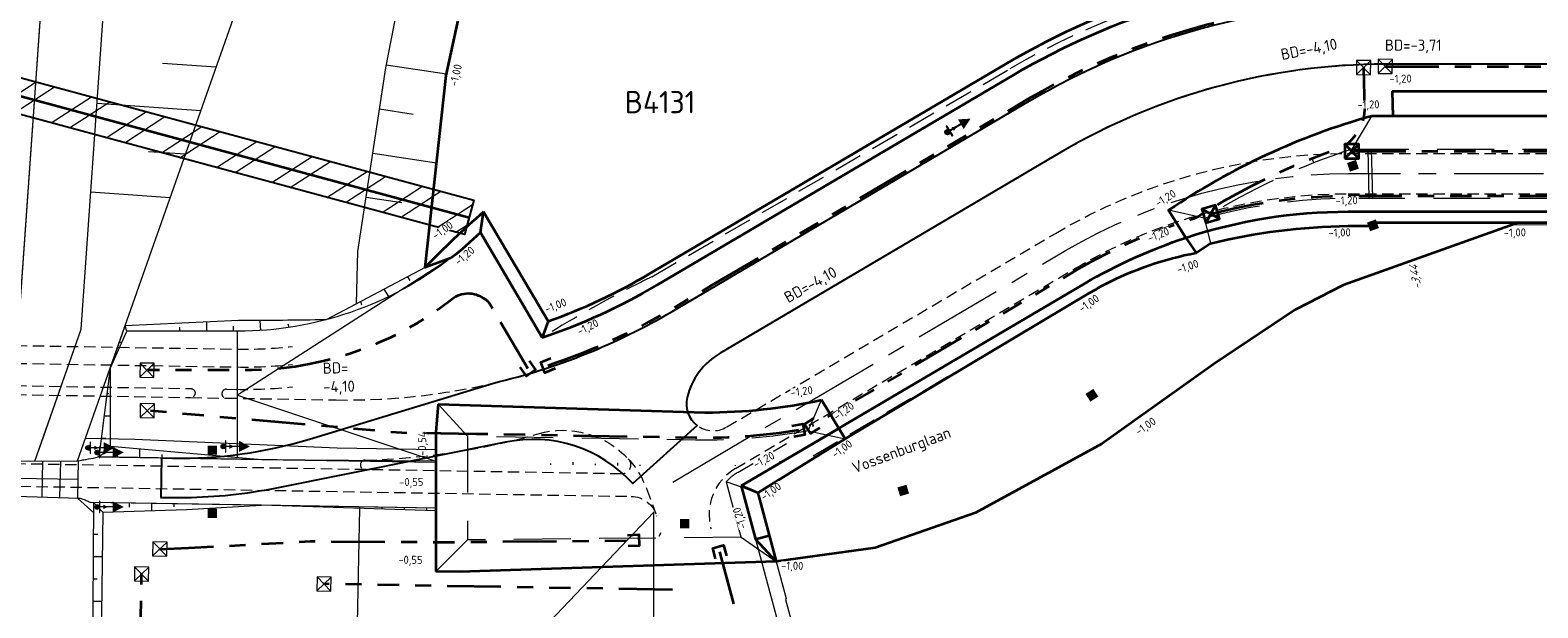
# Model space of a CAD drawing. Header units: metres. Extents: x 239845 to 242720, y 580286 to 584200.
# Tile 59 of 113: x 240109 to 240278, y 583717 to 583782. Entities that reach past the tile are written whole.
import ezdxf
from ezdxf.lldxf.tags import DXFTag

# ---------------------------------------------------------------- set-up
doc = ezdxf.new("R2010")
doc.units = ezdxf.units.M
for name, pattern in [('AM-AS', [16, 10, -2, 2, -2]), ('DASHED', [19.05, 12.7, -6.35]), ('RI-DRAINAGE', [19.2, 6, -1.8, 1.8, -1.8, 2.4, -1.8, 1.8, -1.8])]:
    doc.linetypes.add(name, pattern=pattern)
for name, color, linetype, lineweight in [('B-WA-GW-DIJK_KRUIN-G', 3, 'Continuous', 0), ('B-WE-GW-GROND_ZAND_CUNETZAND-G', 2, 'Continuous', 18), ('B-WE-GW-GRONDWERK-G', 3, 'Continuous', 18), ('B-WE-GW-GRONDWERK-KAVEL-G', 70, 'Continuous', 18), ('B-WE-GW-GRONDWERK_INSTEEK_SLEUF-G', 7, 'Continuous', 18), ('B-WE-VH-HELLING_KNIKLIJN-G', 30, 'Continuous', 18), ('GEO_kant verharding', 8, 'Continuous', 0), ('N-WA-RI-DRAINAGE_DRAIN_PP_100-G', 90, 'RI-DRAINAGE', 35), ('N-WE-AM_AS_WEG_FASE_1-G', 6, 'AM-AS', 18), ('N-WE-GW-GROND_ZAND_CUNETZAND-G', 2, 'Continuous', 35), ('N-WE-GW-GRONDWERK-G', 3, 'Continuous', 35), ('N-WE-GW-GRONDWERK-KAVEL-G', 60, 'Continuous', 35), ('N-WE-GW-GRONDWERK_BODEM-G', 2, 'DASHED', 18), ('N-WE-GW-GRONDWERK_INSTEEK_SLEUF-G_CONTOUR_ZANDCUNET', 52, 'Continuous', 35), ('N-WE-RI-HWA_DRAINEINDE-G', 30, 'Continuous', 35), ('N-WE-VH-HELLING_AANDUIDING-G', 30, 'Continuous', 18), ('N-WE-VW-VERKEERSTEKEN_BORD-S', 7, 'Continuous', 25), ('N-WE-VW-VERKEERSTEKEN_BORD-S @ 0.2', 7, 'Continuous', 25), ('N-WE-VW-VERKEERSTEKEN_BORD-S @ 0.5', 7, 'Continuous', 25), ('N-WE-VW-VERKEERSTEKEN_OVERIG-S', 7, 'Continuous', 18), ('N-XX-AL-HOOGTELABEL-T25-M', 7, 'Continuous', 25), ('T-WE-GR-MAAIVELD-G', 3, 'DASHED', 0), ('V-WE-OG-TOPOGRAFIE-G', 252, 'DASHED', 0), ('X-XX-AL-T35-ORIENTATIE', 50, 'Continuous', 35)]:
    doc.layers.add(name, color=color, linetype=linetype, lineweight=lineweight)
for name, color, linetype, lineweight, true_color in [('B-WA-RI-DRAINAGE_AFDEKKAP-G', 9, 'Continuous', 35, 0x808080), ('B-WA-RI-DRAINAGE_DRAIN_PP_100-G', 9, 'RI-DRAINAGE', 35, 0x808080), ('B-WE-GW-TALUD_ARCERING-G', 9, 'Continuous', 0, 0x808080), ('B-WE-OG-TOPOGRAFIE-G', 9, 'Continuous', 9, 0x808080), ('B-WE-RI-PERSLEIDING-G', 9, 'RI-PERS-1', 35, 0x808080), ('B-WE-VW-VERKEERSTEKEN_BORD-S', 9, 'Continuous', 9, 0x808080), ('B-WE-VW-VERKEERSTEKEN_BORD-S @ 0.2', 9, 'Continuous', 9, 0x808080), ('B-WE-VW-VERKEERSTEKEN_BORD-S @ 0.5', 9, 'Continuous', 9, 0x808080), ('B-XX-AL-HOOGTELABEL_SLEUFBODEM-T25', 9, 'Continuous', 25, 0x808080), ('GBKN', 9, 'Continuous', 0, 0x808080), ('Meerstad  taludlijn-arcering', 9, 'Continuous', 0, 0x808080), ('N-WE-OG-ZONE_BELEMMERING-A', 1, 'Continuous', 18, 0xff0000), ('X-XX-AL-T18-BOB', 9, 'Continuous', 18, 0x808080)]:
    doc.layers.add(name, color=color, linetype=linetype, lineweight=lineweight, true_color=true_color)
doc.layers.add('Hulp', color=6, linetype='Continuous', plot=False)
doc.layers.add('WG-nw-vh-materiaalscheiding', color=7, linetype='Continuous')
doc.layers.add('WIL NIET VERWIJDERD WORDEN', color=20, linetype='Continuous', lineweight=211, plot=False)
doc.layers.add('ZONE', color=7, linetype='Continuous', true_color=0xfa0000)
doc.styles.add('NLCS-ISO', font='NLCS-ISO.ttf')
doc.styles.add('NLCS-ISO Standaard', font='NLCS-ISO.ttf')
doc.styles.add('NLCS-ISO-ANNOTATIVE-T25-BOB', font='NLCS-ISO.ttf', dxfattribs={"oblique": 30, "height": 2.5})
doc.styles.add('NLCS-ISO-M1000-T25', font='NLCS-ISO.ttf', dxfattribs={"height": 2.5})
doc.styles.add('NLCS-ISO-T25', font='NLCS-ISO.ttf', dxfattribs={"height": 2.5})
tags = doc.linetypes.add('RI-PERS-1', pattern='A,10,-6.25,["P",NLCS-ISO-T25,S=2.5,R=0,X=0,Y=-2.575],-8.75,20,-6,[4,N381 K&L.SHX,S=2,R=90,X=0,Y=-5],-9,10', length=70).pattern_tags.tags
tags[6] = DXFTag(74, 10)

# ---------------------------------------------------------------- blocks, each defined once
blk = doc.blocks.new('Bestaande reflectorpaal')
h = blk.add_hatch(color=250)
h.paths.add_polyline_path([(241966.07, 584050.68), (241963.97, 584050.68), (241963.97, 584048.63), (241966.07, 584048.63), (241966.07, 584048.73)])
h.paths.add_polyline_path([(241965.97, 584050.58), (241965.97, 584048.73), (241964.06, 584048.73), (241964.06, 584050.58)], flags=16)
at = {"true_color": 0xffffff}
blk.add_hatch(color=7, dxfattribs=at).paths.add_polyline_path([(241965.02, 584050.58), (241964.06, 584050.58), (241964.06, 584048.73), (241965.02, 584048.73)])
at = {"true_color": 0x808080}
blk.add_hatch(color=8, dxfattribs=at).paths.add_polyline_path([(241965.97, 584050.58), (241965.02, 584050.58), (241965.02, 584048.73), (241965.97, 584048.73)])
blk.add_lwpolyline([(241965.02, 584050.58), (241965.02, 584048.73)])
blk = doc.blocks.new('N-SVW-VERKEERSTEKEN_BORD-SO')
h = blk.add_hatch(color=256)
h.dxf.hatch_style = 1
edge = h.paths.add_edge_path()
edge.add_arc((0, 0), 0.25, 0, 360)
at = {"layer": 'WIL NIET VERWIJDERD WORDEN'}
h = blk.add_hatch(dxfattribs=at)
h.set_pattern_fill('ANGLE', color=256)
h.set_pattern_definition([(0, (-214778.276, -555130.621), (0, 6.985), [5.08, -1.905]), (90, (-214778.276, -555130.621), (-6.985, 4e-16), [5.08, -1.905])])
h.paths.add_polyline_path([(0, 0.29), (-0.63, 0.29), (-0.63, 0.25), (0, 0.25), (0.62, 0.25), (0.62, 0.29)])
blk.add_lwpolyline([(0, 1.75), (0, 0.29)])
blk.add_lwpolyline([(-0.63, 0.25), (0, 0.25), (0.62, 0.25), (0.62, 0.29), (0, 0.29), (-0.63, 0.29)], close=True)
blk.add_circle((0, 0), 0.25)
blk.add_solid([(-0.63, 1.75), (0, 3), (0.62, 1.75)])
blk = doc.blocks.new('*U145')
at = {"layer": 'B-WE-VW-VERKEERSTEKEN_BORD-S @ 0.2', "xscale": 0.4, "yscale": 0.4, "zscale": 0.4, "rotation": 269.9985125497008}
blk.add_blockref('N-SVW-VERKEERSTEKEN_BORD-SO', (240116.54, 583734.52), dxfattribs=at)
at = {"layer": 'B-WE-VW-VERKEERSTEKEN_BORD-S @ 0.5', "rotation": 269.9985125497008}
blk.add_blockref('N-SVW-VERKEERSTEKEN_BORD-SO', (240116.54, 583734.52), dxfattribs=at)
blk = doc.blocks.new('*U146')
at = {"layer": 'B-WE-VW-VERKEERSTEKEN_BORD-S @ 0.2', "xscale": 0.4, "yscale": 0.4, "zscale": 0.4, "rotation": 269.9985125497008}
blk.add_blockref('N-SVW-VERKEERSTEKEN_BORD-SO', (240115.52, 583735.04), dxfattribs=at)
at = {"layer": 'B-WE-VW-VERKEERSTEKEN_BORD-S @ 0.5', "rotation": 269.9985125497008}
blk.add_blockref('N-SVW-VERKEERSTEKEN_BORD-SO', (240115.52, 583735.04), dxfattribs=at)
blk = doc.blocks.new('*U147')
at = {"layer": 'B-WE-VW-VERKEERSTEKEN_BORD-S @ 0.2', "xscale": 0.4, "yscale": 0.4, "zscale": 0.4, "rotation": 269.9985125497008}
blk.add_blockref('N-SVW-VERKEERSTEKEN_BORD-SO', (240116.54, 583728.42), dxfattribs=at)
at = {"layer": 'B-WE-VW-VERKEERSTEKEN_BORD-S @ 0.5', "rotation": 269.9985125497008}
blk.add_blockref('N-SVW-VERKEERSTEKEN_BORD-SO', (240116.54, 583728.42), dxfattribs=at)
blk = doc.blocks.new('*U148')
at = {"layer": 'B-WE-VW-VERKEERSTEKEN_BORD-S @ 0.2', "xscale": 0.4, "yscale": 0.4, "zscale": 0.4, "rotation": 269.9985125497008}
blk.add_blockref('N-SVW-VERKEERSTEKEN_BORD-SO', (240130.65, 583735.19), dxfattribs=at)
at = {"layer": 'B-WE-VW-VERKEERSTEKEN_BORD-S @ 0.5', "rotation": 269.9985125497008}
blk.add_blockref('N-SVW-VERKEERSTEKEN_BORD-SO', (240130.65, 583735.19), dxfattribs=at)
blk = doc.blocks.new('Beeindiging drain')
for points in [[(1.57, 1.57), (-1.58, -1.58)], [(1.57, -1.58), (-1.58, 1.57)]]:
    blk.add_lwpolyline(points)
blk.add_lwpolyline([(-1.58, -1.58), (1.57, -1.58), (1.57, 1.57), (-1.58, 1.57)], close=True)
blk = doc.blocks.new('*U213')
at = {"layer": 'N-WE-VW-VERKEERSTEKEN_BORD-S @ 0.2', "xscale": 0.4, "yscale": 0.4, "zscale": 0.4, "rotation": 300.4544564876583}
blk.add_blockref('N-SVW-VERKEERSTEKEN_BORD-SO', (240211.66, 583770.37), dxfattribs=at)
at = {"layer": 'N-WE-VW-VERKEERSTEKEN_BORD-S @ 0.5', "rotation": 300.4544564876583}
blk.add_blockref('N-SVW-VERKEERSTEKEN_BORD-SO', (240211.66, 583770.37), dxfattribs=at)

msp = doc.modelspace()

# ---------------------------------------------------------------- hatches: boundary and pattern name
at = {"layer": 'N-WE-OG-ZONE_BELEMMERING-A'}
h = msp.add_hatch(dxfattribs=at)
h.set_pattern_fill('ANSI32', color=256, angle=168)
h.set_pattern_definition([(213, (0, 0), (2.593843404, -3.99416858), []), (213, (-2.196, 0.467), (2.593843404, -3.99416858), [])])
h.paths.add_polyline_path([(240067.93, 583783.19), (240068.97, 583787.05), (240158.67, 583762.76), (240157.62, 583758.9)])

# ---------------------------------------------------------------- linework, layer by layer
at = {"layer": 'B-WA-GW-DIJK_KRUIN-G'}
msp.add_lwpolyline([(240145.56, 583751.18), (240145.57, 583751.51)], dxfattribs=at)
at = {"layer": 'B-WA-RI-DRAINAGE_AFDEKKAP-G', "flags": 128}
for points in [[(240164.88, 583744.79), (240165.59, 583743.76), (240164.57, 583743.05), (240163.85, 583744.07)], [(240167.79, 583743.93), (240166.64, 583743.45), (240166.16, 583744.61), (240167.31, 583745.09)], [(240194.26, 583737.5), (240195.48, 583737.73), (240195.72, 583736.5), (240194.49, 583736.27)], [(240197.39, 583737.29), (240196.33, 583736.63), (240195.66, 583737.68), (240196.72, 583738.35)], [(240175.88, 583725.27), (240177.13, 583725.33), (240177.19, 583724.08), (240175.94, 583724.02)], [(240185.73, 583722.61), (240185.4, 583723.82), (240186.6, 583724.15), (240186.94, 583722.95)]]:
    msp.add_lwpolyline(points, dxfattribs=at)
at = {"layer": 'B-WA-RI-DRAINAGE_DRAIN_PP_100-G', "flags": 128}
for points in [[(240185.32, 583753.23), (240220.7, 583774.09, -0.110183), (240253.27, 583784.64, -0.110183)], [(240258.19, 583777.63), (240258.31, 583772.84, -0.274918), (240255.49, 583768.53, 0.057825), (240239.74, 583760.95, -0.066821), (240239.01, 583760.62, 0.059), (240226.15, 583754.95), (240196.53, 583737.49)], [(240166.97, 583744.27, 0.053135), (240180.74, 583750.53), (240185.32, 583753.23)], [(240159.86, 583751.7, 0.338231), (240156.22, 583751.66, -0.174788), (240132.25, 583743.73), (240122.13, 583743.73)], [(240164.72, 583743.92), (240160.65, 583750.82, 0.202127), (240159.86, 583751.7, 0.202127)], [(240194.99, 583737, -0.045039), (240183.47, 583736.15), (240158.99, 583736.57)], [(240123.56, 583723.71), (240126.76, 583723.83), (240140.42, 583724.58, -0.015338), (240140.61, 583724.58), (240155.78, 583724.48), (240176.53, 583724.67)], [(240133.86, 583653.74), (240126.07, 583653.87, -0.414214), (240120.49, 583659.63), (240121.51, 583720.92)]]:
    msp.add_lwpolyline(points, format="xyb", dxfattribs=at)
for points in [[(240260.63, 583777.73), (240320.63, 583777.73)], [(240158.99, 583736.57), (240150.62, 583736.7), (240122.15, 583739.2)], [(240186.17, 583723.38), (240201.81, 583665.46)], [(240180.91, 583719.15), (240141.92, 583719.8)]]:
    msp.add_lwpolyline(points, dxfattribs=at)
at = {"layer": 'B-WE-GW-GRONDWERK-G', "flags": 128}
msp.add_lwpolyline([(240153.22, 583755.22), (240142.17, 583749.38, -0.004918), (240132.37, 583749.28), (240119.68, 583748.68)], format="xyb", dxfattribs=at)
for points in [[(240118.03, 583743.99), (240119.68, 583748.68)], [(240119.85, 583748.08), (240119.68, 583748.68)], [(240116.77, 583734.01), (240118.03, 583743.99)], [(240118.03, 583735.19), (240116.77, 583734.01)], [(240134.92, 583733.71), (240116.77, 583734.01)], [(240116.12, 583728.92), (240115.71, 583664.39)], [(240134.92, 583728.61), (240116.12, 583728.92)], [(240117.18, 583727.83), (240116.12, 583728.92)], [(240154.43, 583728.29), (240134.92, 583728.61)]]:
    msp.add_lwpolyline(points, dxfattribs=at)
at = {"layer": 'B-WE-GW-GRONDWERK_INSTEEK_SLEUF-G', "flags": 128}
for points in [[(240118.03, 583743.99), (240119.85, 583748.08)], [(240118.03, 583735.19), (240118.03, 583743.99)], [(240134.92, 583733.71), (240118.03, 583735.19)], [(240117.18, 583727.83), (240116.73, 583693.78), (240116.11, 583663.96)], [(240117.18, 583727.83), (240126.53, 583728.15)], [(240126.53, 583728.15), (240134.92, 583728.61)], [(240154.43, 583727.98), (240134.92, 583728.61)]]:
    msp.add_lwpolyline(points, dxfattribs=at)
at = {"layer": 'B-WE-GW-TALUD_ARCERING-G'}
for points in [[(240252.51, 583767.26), (240252.64, 583766.94)], [(240151.27, 583754.19), (240151.53, 583753.78)], [(240148.63, 583752.8), (240149.14, 583751.96)], [(240146, 583751.41), (240146.13, 583751.06)], [(240128.76, 583749.11), (240128.76, 583748.08)], [(240134.76, 583749.29), (240134.83, 583748.17)], [(240125.76, 583748.53), (240125.76, 583748.08)], [(240131.76, 583748.67), (240131.76, 583748.08)], [(240137.89, 583748.93), (240138, 583748.55)], [(240119.28, 583746.8), (240119.16, 583746.84)], [(240117.84, 583741.09), (240117.66, 583741.09)], [(240118.03, 583738.59), (240117.34, 583738.59)], [(240117.53, 583736.09), (240117.03, 583736.09)], [(240118.79, 583734.57), (240118.77, 583733.98)], [(240121.29, 583734.91), (240121.27, 583733.94)], [(240123.78, 583734.29), (240123.77, 583733.9)], [(240167.29, 583733.15), (240167.29, 583733.3)], [(240169.79, 583733.13), (240169.79, 583733.42)], [(240172.29, 583733.09), (240172.29, 583733.25)], [(240174.79, 583733.05), (240174.8, 583733.37)], [(240177.29, 583733.01), (240177.29, 583733.13)], [(240187.92, 583733.09), (240187.93, 583733.04)], [(240190.41, 583733.31), (240190.43, 583733.15)], [(240192.9, 583733.53), (240192.91, 583733.47)], [(240120.12, 583728.86), (240120.12, 583728.39)], [(240122.62, 583728.82), (240122.62, 583728.01)], [(240125.12, 583728.77), (240125.12, 583728.44)], [(240145.91, 583728.43), (240145.91, 583728.34)], [(240148.4, 583728.39), (240148.4, 583728.17)], [(240150.9, 583728.35), (240150.9, 583728.22)], [(240153.4, 583728.3), (240153.4, 583728.01)], [(240116.62, 583725.33), (240116.1, 583725.33)], [(240117.1, 583722.83), (240116.08, 583722.83)], [(240116.56, 583720.33), (240116.07, 583720.33)], [(240117.02, 583717.83), (240116.05, 583717.83)]]:
    msp.add_lwpolyline(points, dxfattribs=at)
at = {"layer": 'B-WE-OG-TOPOGRAFIE-G', "flags": 128}
for points in [[(240110.43, 583733.56), (240110.35, 583729.52)], [(240112.43, 583733.55), (240112.35, 583729.48)], [(240114.43, 583733.6), (240114.35, 583729.44)], [(240114.43, 583731.51), (240100.39, 583731.71)]]:
    msp.add_lwpolyline(points, dxfattribs=at)
at = {"layer": 'B-WE-RI-PERSLEIDING-G', "ltscale": 0.15, "flags": 128}
msp.add_lwpolyline([(240068.45, 583785.12), (240158.15, 583760.83)], dxfattribs=at)
at = {"layer": 'B-WE-VH-HELLING_KNIKLIJN-G', "flags": 128}
for points in [[(240132.26, 583733.95), (240132.26, 583748.08)], [(240145.66, 583715.4), (240145.93, 583728.25)], [(240178.8, 583715.96), (240178.8, 583727.88)]]:
    msp.add_lwpolyline(points, dxfattribs=at)
at = {"layer": 'GBKN', "flags": 128}
for points in [[(240107.35, 583742.54), (240113.51, 583830.49)], [(240107.57, 583745.62), (240113.51, 583830.49)], [(240109.57, 583733.53), (240114.77, 583748.31), (240120.42, 583829.05)], [(240110.02, 583734.79), (240114.77, 583748.31), (240120.42, 583829.05)], [(240115.24, 583736.11), (240120.75, 583736.02), (240143.39, 583735.02)], [(240114.34, 583729.42), (240116.21, 583727.74)], [(240179.59, 583725.52), (240179.37, 583725.1)]]:
    msp.add_lwpolyline(points, dxfattribs=at)
at = {"layer": 'GEO_kant verharding', "flags": 128}
for points in [[(240106.37, 583733.59), (240114.02, 583733.54, 0.003972), (240114.83, 583733.66, 0.006794), (240115.31, 583733.74, 0.006277), (240116.38, 583733.95, -0.014408), (240116.71, 583734.02, -0.014408)], [(240106.3, 583729.65), (240114.55, 583729.42, -0.010727), (240114.95, 583729.3, -0.016026), (240115.21, 583729.2, -0.016609), (240115.64, 583729.01, 0.01942), (240115.82, 583728.93, 0.01942)]]:
    msp.add_lwpolyline(points, format="xyb", dxfattribs=at)
msp.add_lwpolyline([(240154.43, 583728.29), (240115.82, 583728.93)], dxfattribs=at)
at = {"layer": 'Meerstad  taludlijn-arcering'}
for p, q in [((240129.87, 583777.64), (240123.87, 583778.06)), ((240128.15, 583772.77), (240116.54, 583773.58)), ((240126.44, 583767.9), (240122.28, 583768.19)), ((240124.72, 583763.03), (240115.85, 583763.65))]:
    msp.add_line(p, q, dxfattribs=at)
at = {"layer": 'Meerstad  taludlijn-arcering', "flags": 128}
for points in [[(240155.61, 583776.86), (240148.89, 583777.88)], [(240151.91, 583772.36), (240148.14, 583772.94)], [(240154.5, 583766.91), (240147.38, 583768)], [(240150.61, 583762.45), (240146.63, 583763.05)]]:
    msp.add_lwpolyline(points, dxfattribs=at)
at = {"layer": 'N-WA-RI-DRAINAGE_DRAIN_PP_100-G'}
msp.add_line((240256.93, 583768.23), (240316.22, 583768.23), dxfattribs=at)
at = {"layer": 'N-WA-RI-DRAINAGE_DRAIN_PP_100-G', "flags": 128}
msp.add_lwpolyline([(240256.49, 583763.23), (240316.22, 583763.23)], dxfattribs=at)
at = {"layer": 'N-WA-RI-DRAINAGE_DRAIN_PP_100-G', "extrusion": (0, 0, -1)}
msp.add_arc((-240256.49, 583703.48), 59.75, 75.0931, 90, dxfattribs=at)
at = {"layer": 'N-WE-AM_AS_WEG_FASE_1-G', "flags": 128}
msp.add_lwpolyline([(240180.95, 583731.21), (240224.88, 583757.11, -0.133975), (240256.49, 583765.73), (240377.13, 583765.73, -0.414214), (240409.38, 583733.48), (240409.38, 583687.48, 0.04698), (240409.78, 583683.24), (240421.25, 583622.89)], format="xyb", dxfattribs=at)
at = {"layer": 'N-WE-GW-GROND_ZAND_CUNETZAND-G', "flags": 128}
for points in [[(240256.49, 583761.48), (240323.46, 583761.48)], [(240166.34, 583747.38), (240159.41, 583759.13)], [(240188.58, 583730.77), (240199.5, 583737.21)], [(240188.58, 583730.77), (240190.18, 583724.83)], [(240190.44, 583730.01), (240188.58, 583730.77)], [(240190.18, 583724.83), (240191.73, 583725.24)], [(240192.51, 583722.33), (240190.18, 583724.83)]]:
    msp.add_lwpolyline(points, dxfattribs=at)
for points in [[(240159.41, 583759.13, -0.027957), (240156.11, 583756.26, -0.027957)], [(240227.04, 583753.44, -0.051051), (240238.32, 583758.56)]]:
    msp.add_lwpolyline(points, format="xyb", dxfattribs=at)
at = {"layer": 'N-WE-GW-GROND_ZAND_CUNETZAND-G', "extrusion": (0, 0, -1)}
for centre, radius, start, end in [((-240260.63, 583706.36), 81.78, 59.4769, 73.1361), ((-240256.49, 583703.48), 58, 71.7365, 90)]:
    msp.add_arc(centre, radius, start, end, dxfattribs=at)
at = {"layer": 'N-WE-GW-GROND_ZAND_CUNETZAND-G'}
msp.add_arc((240144.49, 583812.01), 68.22, 288.6727, 300.5205, dxfattribs=at)
at = {"layer": 'N-WE-GW-GRONDWERK-G', "flags": 128}
for points in [[(240261.41, 583774.97), (240320.99, 583774.97), (240321.13, 583774.83)], [(240261.41, 583774.97), (240261.48, 583772.18)], [(240159.41, 583759.13), (240159.78, 583761.45)], [(240167.01, 583749.2), (240166.34, 583747.38)]]:
    msp.add_lwpolyline(points, dxfattribs=at)
at = {"layer": 'N-WE-GW-GRONDWERK-KAVEL-G', "flags": 128}
msp.add_lwpolyline([(240159.78, 583761.45, 0.023881), (240153.22, 583755.22, -0.027957)], format="xyb", dxfattribs=at)
msp.add_lwpolyline([(240167.01, 583749.2), (240159.78, 583761.45)], dxfattribs=at)
at = {"layer": 'N-WE-GW-GRONDWERK-KAVEL-G', "extrusion": (0, 0, -1)}
msp.add_arc((-240260.63, 583706.36), 83.28, 59.4769, 73.3051, dxfattribs=at)
at = {"layer": 'N-WE-GW-GRONDWERK-KAVEL-G'}
msp.add_arc((240144.49, 583812.01), 66.72, 289.7166, 300.5205, dxfattribs=at)
at = {"layer": 'N-WE-GW-GRONDWERK_BODEM-G', "ltscale": 0.5}
for p, q in [((240256.93, 583768.48), (240324.67, 583768.48)), ((240188.2, 583732.29), (240196.08, 583736.94))]:
    msp.add_line(p, q, dxfattribs=at)
at = {"layer": 'N-WE-GW-GRONDWERK_BODEM-G', "ltscale": 0.5, "flags": 128}
for points in [[(240256.93, 583768.48), (240259.14, 583772.18)], [(240258.67, 583768.48), (240258.81, 583762.98)], [(240259.06, 583768.48), (240259.2, 583762.98)], [(240256.49, 583762.98), (240323.63, 583762.98), (240326.09, 583762.4), (240340.71, 583762.6), (240342.13, 583762.98), (240377.13, 583762.98)], [(240240.37, 583760.75), (240236.4, 583761.63)], [(240240.37, 583760.75), (240241.09, 583757.93)], [(240154.7, 583739.94), (240157.98, 583736.33)], [(240196.08, 583736.94), (240197.58, 583740.4)], [(240157.98, 583736.39), (240157.98, 583724.73)], [(240186.9, 583731.22), (240188.57, 583725.03)], [(240190.44, 583730.01), (240186.9, 583731.22)], [(240157.98, 583724.73), (240154.43, 583721.19)], [(240157.98, 583724.73), (240154.43, 583721.19)], [(240188.57, 583725.03), (240157.98, 583724.73)], [(240188.57, 583725.03), (240192.51, 583722.33)]]:
    msp.add_lwpolyline(points, dxfattribs=at)
for points in [[(240256.93, 583768.48, 0.060884), (240240.37, 583760.75)], [(240196.08, 583736.94, -0.049211), (240183.47, 583735.9), (240157.98, 583736.33)]]:
    msp.add_lwpolyline(points, format="xyb", dxfattribs=at)
at = {"layer": 'N-WE-GW-GRONDWERK_BODEM-G', "ltscale": 0.5, "extrusion": (0, 0, -1)}
msp.add_arc((-240256.49, 583703.48), 59.5, 74.273, 90, dxfattribs=at)
at = {"layer": 'N-WE-GW-GRONDWERK_BODEM-G', "ltscale": 0.5}
msp.add_arc((240191, 583727.55), 5.5, 120.5231, 138.1715, dxfattribs=at)
at = {"layer": 'N-WE-GW-GRONDWERK_INSTEEK_SLEUF-G_CONTOUR_ZANDCUNET'}
msp.add_line((240256.49, 583759.88), (240258.97, 583759.88), dxfattribs=at)
at = {"layer": 'N-WE-GW-GRONDWERK_INSTEEK_SLEUF-G_CONTOUR_ZANDCUNET', "flags": 128}
for points in [[(240417.95, 583776.49), (240389.63, 583776.11), (240388.84, 583773.23), (240382.88, 583772.18), (240340.08, 583772.18), (240337.47, 583775.24), (240337.03, 583775.23), (240326.99, 583775.1), (240324.51, 583772.18), (240324.13, 583772.18), (240259.14, 583772.18)], [(240258.97, 583759.88), (240259.35, 583760.27), (240323.32, 583760.27), (240323.76, 583760.17)], [(240238.32, 583758.56), (240239.47, 583756.86)], [(240239.47, 583756.86), (240241.09, 583757.93)], [(240154.7, 583739.94), (240154.43, 583736.84), (240154.43, 583733.39)], [(240154.43, 583733.55), (240154.43, 583728.29)], [(240154.43, 583728.29), (240154.43, 583721.19)], [(240154.43, 583728.29), (240154.43, 583721.19)], [(240192.51, 583722.33), (240157.08, 583721.17), (240154.43, 583721.19)]]:
    msp.add_lwpolyline(points, dxfattribs=at)
for points in [[(240259.14, 583772.18, 0.080646), (240236.4, 583761.63), (240238.32, 583758.56)], [(240229.3, 583753.36, -0.07289), (240239.47, 583756.86, -0.051051)], [(240154.7, 583739.94), (240184.54, 583739, 0.053596), (240197.58, 583740.4)]]:
    msp.add_lwpolyline(points, format="xyb", dxfattribs=at)
at = {"layer": 'N-WE-GW-GRONDWERK_INSTEEK_SLEUF-G_CONTOUR_ZANDCUNET', "extrusion": (0, 0, -1)}
for centre, radius, start, end in [((-240257.32, 583691.52), 68.36, 76.2652, 89.3097), ((-240256.49, 583703.48), 56.81, 59.4769, 61.3958)]:
    msp.add_arc(centre, radius, start, end, dxfattribs=at)
at = {"layer": 'T-WE-GR-MAAIVELD-G', "ltscale": 0.1}
for p, q in [((240260.63, 583777.98), (240321.13, 583777.98)), ((240180.87, 583750.31), (240220.83, 583773.87)), ((240186.24, 583745.64), (240224.25, 583768.06)), ((240256.49, 583767.98), (240326.03, 583767.98)), ((240256.49, 583763.48), (240323.63, 583763.48)), ((240080.79, 583746.94), (240132.22, 583746.08)), ((240080.76, 583744.94), (240132.19, 583744.08)), ((240080.72, 583742.44), (240127.01, 583741.67)), ((240080.7, 583741.44), (240126.99, 583740.67)), ((240126.99, 583740.67), (240130.99, 583740.6)), ((240131.01, 583741.6), (240132.15, 583741.58)), ((240130.99, 583740.6), (240143.3, 583740.4)), ((240177.99, 583730.48), (240179.05, 583727.65))]:
    msp.add_line(p, q, dxfattribs=at)
at = {"layer": 'T-WE-GR-MAAIVELD-G', "ltscale": 0.1, "flags": 128}
for points in [[(240175.2, 583732.12), (240080.57, 583733.69)], [(240075.48, 583731.28), (240176.29, 583729.6)]]:
    msp.add_lwpolyline(points, dxfattribs=at)
at = {"layer": 'T-WE-GR-MAAIVELD-G', "ltscale": 0.1, "extrusion": (0, 0, -1)}
for centre, radius, start, end in [((-240260.63, 583706.36), 78.38, 59.4769, 90), ((-240260.63, 583706.36), 71.62, 59.4769, 90), ((-240256.49, 583703.48), 64.5, 59.4769, 90), ((-240256.49, 583703.48), 60, 59.4769, 90), ((-240190.3, 583738.75), 8, 13.9039, 59.4769), ((-240127, 583741.17), 0.5, 90.9537, 270.9537), ((-240168.62, 583727), 10, 74.1586, 137.1445), ((-240175.22, 583733.12), 1, 137.1445, 270.9537), ((-240168.62, 583727), 10, 137.1445, 159.581), ((-240176.24, 583726.6), 3, 90.9537, 164.8843)]:
    msp.add_arc(centre, radius, start, end, dxfattribs=at)
at = {"layer": 'T-WE-GR-MAAIVELD-G', "ltscale": 0.1}
for centre, radius, start, end in [((240144.49, 583812.01), 71.62, 269.0463, 300.5232), ((240133.02, 583794.08), 48, 269.0463, 276.4195), ((240133.02, 583794.08), 50, 269.0463, 276.1617), ((240131, 583741.1), 0.5, 89.0463, 269.0463), ((240133.02, 583794.08), 52.5, 269.0463, 275.8672), ((240133.02, 583794.08), 52.5, 269.0463, 275.8672), ((240185.45, 583739.95), 3, 166.0961, 300.5231), ((240144.49, 583812.01), 78.38, 271.4948, 285.8414), ((240146.53, 583733.13), 0.536, 89.0463, 269.0463), ((240191, 583727.55), 6, 120.5231, 195.1157)]:
    msp.add_arc(centre, radius, start, end, dxfattribs=at)
at = {"layer": 'ZONE', "flags": 128}
msp.add_lwpolyline([(240067.93, 583783.19), (240068.97, 583787.05), (240158.67, 583762.76), (240157.62, 583758.9)], close=True, dxfattribs=at)

# ---------------------------------------------------------------- block references
at = {"layer": 'B-WE-VW-VERKEERSTEKEN_BORD-S'}
for name in ['*U146', '*U148', '*U145', '*U147']:
    msp.add_blockref(name, (0, 0), dxfattribs=at)
at = {"layer": 'GBKN', "rotation": 358.9111034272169}
for p, xscale, yscale, zscale in [((240258.21, 583777.61), 0.4999999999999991, 0.4999999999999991, 0.4999999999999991), ((240122.13, 583743.73), 0.4999999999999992, 0.4999999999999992, 0.4999999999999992), ((240122.15, 583739.2), 0.4999999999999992, 0.4999999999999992, 0.4999999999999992), ((240123.56, 583723.71), 0.4999999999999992, 0.4999999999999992, 0.4999999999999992), ((240121.51, 583720.92), 0.4999999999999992, 0.4999999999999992, 0.4999999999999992), ((240141.92, 583719.8), 0.4999999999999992, 0.4999999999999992, 0.4999999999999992)]:
    msp.add_blockref('Beeindiging drain', p, dxfattribs=dict(at, xscale=xscale, yscale=yscale, zscale=zscale))
at = {"layer": 'N-WE-RI-HWA_DRAINEINDE-G', "xscale": 0.4999999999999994, "yscale": 0.4999999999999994, "zscale": 0.4999999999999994}
msp.add_blockref('Beeindiging drain', (240256.91, 583768.23), dxfattribs=at)
at = {"layer": 'N-WE-RI-HWA_DRAINEINDE-G', "xscale": 0.4999999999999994, "yscale": 0.4999999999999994, "zscale": 0.4999999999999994, "rotation": 16.28736219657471}
msp.add_blockref('Beeindiging drain', (240241.11, 583761.22), dxfattribs=at)
at = {"layer": 'N-WE-VW-VERKEERSTEKEN_BORD-S'}
msp.add_blockref('*U213', (0, 0), dxfattribs=at)
at = {"layer": 'N-WE-VW-VERKEERSTEKEN_OVERIG-S'}
for p, xscale, yscale, zscale, rotation in [((220913.6, 268265.26), 0.5, 0.5, 0.5, 18.99524267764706), ((257160.47, 899401.54), 0.4999999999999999, 0.4999999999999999, 0.4999999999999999, 199.4386540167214), ((296171.4, 272637.11), 0.5, 0.5, 0.5, 32.69780505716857), ((207723.78, 269309.96), 0.4999999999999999, 0.4999999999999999, 0.4999999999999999, 16.60532756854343)]:
    msp.add_blockref('Bestaande reflectorpaal', p, dxfattribs=dict(at, xscale=xscale, yscale=yscale, zscale=zscale, rotation=rotation))
at = {"layer": 'N-WE-VW-VERKEERSTEKEN_OVERIG-S', "xscale": 0.5, "yscale": 0.5, "zscale": 0.5}
for p in [(119146.93, 291709.94), (119146.93, 291702.87), (119199.75, 291701.72)]:
    msp.add_blockref('Bestaande reflectorpaal', p, dxfattribs=at)

# ---------------------------------------------------------------- next in the draw order: texts
at = {"layer": 'B-XX-AL-HOOGTELABEL_SLEUFBODEM-T25', "char_height": 1.25, "width": 2.6072, "attachment_point": 1, "style": 'NLCS-ISO-M1000-T25', "bg_fill": 3, "box_fill_scale": 1, "bg_fill_color": 256, "bg_fill_transparency": 0}
for s, insert, rotation in [('BD=-4,10', (240248.85, 583779.66), 11.2417), ('BD=\\P-4,10', (240141.77, 583744.57), 1.5084)]:
    msp.add_mtext(s, dxfattribs=dict(at, insert=insert, rotation=rotation))
at = {"layer": 'B-XX-AL-HOOGTELABEL_SLEUFBODEM-T25', "insert": (240260.6, 583780.74), "char_height": 1.25, "width": 2.6072, "attachment_point": 1, "style": 'NLCS-ISO-M1000-T25', "bg_fill": 3, "box_fill_scale": 1, "bg_fill_color": 256, "bg_fill_transparency": 0}
msp.add_mtext('BD=-3,71', dxfattribs=at)
at = {"layer": 'N-XX-AL-HOOGTELABEL-T25-M', "char_height": 0.9, "attachment_point": 1, "style": 'NLCS-ISO-M1000-T25', "bg_fill": 3, "box_fill_scale": 1, "bg_fill_color": 256, "bg_fill_transparency": 0}
for s, insert, rotation in [('-1,20', (240257.5, 583773.89), 1.3042), ('-1,20', (240234.74, 583762.73), 31.1868), ('-1,20', (240255.06, 583763.16), 1.3042), ('-1,20', (240170.11, 583748.42), 26.3381), ('-0,54', (240152.43, 583734.14), 89.0207), ('-0,55', (240150.32, 583731.65), 0.5761), ('-1,20', (240188.37, 583725.83), 108.1445), ('-0,55', (240150.24, 583722.98), 359.0207)]:
    msp.add_mtext_dynamic_manual_height_columns(s, width=2.6072, gutter_width=6.25, heights=[0], dxfattribs=dict(at, insert=insert, rotation=rotation))
at = {"layer": 'X-XX-AL-T18-BOB', "ltscale": 0.5, "insert": (240264.11, 583754.08), "char_height": 0.9, "width": 3.2321, "attachment_point": 5, "rotation": 100.1469, "style": 'NLCS-ISO-ANNOTATIVE-T25-BOB', "bg_fill": 3, "box_fill_scale": 1, "bg_fill_color": 256, "bg_fill_transparency": 0}
msp.add_mtext('-3,44', dxfattribs=at)
at = {"layer": 'X-XX-AL-T35-ORIENTATIE', "insert": (240200.84, 583733.33), "char_height": 1.25, "width": 11.2904, "attachment_point": 1, "rotation": 20.5801, "style": 'NLCS-ISO', "bg_fill": 3, "box_fill_scale": 1, "bg_fill_color": 256, "bg_fill_transparency": 0}
msp.add_mtext('Vossenburglaan', dxfattribs=at)

# ---------------------------------------------------------------- next in the draw order: linework, layer by layer
at = {"layer": 'B-WE-GW-GRONDWERK-G', "flags": 128}
msp.add_lwpolyline([(240154.43, 583733.39), (240134.92, 583733.71)], dxfattribs=at)
at = {"layer": 'B-WE-GW-GRONDWERK_INSTEEK_SLEUF-G', "flags": 128}
msp.add_lwpolyline([(240154.43, 583733.55), (240134.92, 583733.71)], dxfattribs=at)
at = {"layer": 'GBKN', "flags": 128}
msp.add_lwpolyline([(240143.39, 583735.02), (240154.43, 583734.84)], dxfattribs=at)
at = {"layer": 'GEO_kant verharding', "flags": 128}
msp.add_lwpolyline([(240154.43, 583733.39), (240116.71, 583734.02)], dxfattribs=at)
at = {"layer": 'N-WE-GW-GROND_ZAND_CUNETZAND-G'}
msp.add_line((240188.97, 583731), (240227.04, 583753.44), dxfattribs=at)
at = {"layer": 'N-WE-GW-GRONDWERK_BODEM-G', "ltscale": 0.5, "flags": 128}
msp.add_lwpolyline([(240196.08, 583736.94), (240200.22, 583736.03)], dxfattribs=at)
at = {"layer": 'N-WE-GW-GRONDWERK_INSTEEK_SLEUF-G_CONTOUR_ZANDCUNET', "flags": 128}
msp.add_lwpolyline([(240197.58, 583740.4), (240200.22, 583736.03), (240190.44, 583730.01), (240192.51, 583722.33)], dxfattribs=at)
at = {"layer": 'N-WE-VH-HELLING_AANDUIDING-G', "ltscale": 0.75}
msp.add_lwpolyline([(240145.28, 583692.56), (240178.8, 583727.84)], dxfattribs=at)
at = {"layer": 'T-WE-GR-MAAIVELD-G', "ltscale": 0.1}
for p, q in [((240186.97, 583737.37), (240223.74, 583759.04)), ((240187.95, 583732.72), (240226.02, 583755.17))]:
    msp.add_line(p, q, dxfattribs=at)
at = {"layer": 'V-WE-OG-TOPOGRAFIE-G', "ltscale": 0.25, "extrusion": (0, 0, -1)}
for radius, end in [(82.58, 82.819), (81.78, 88.2798)]:
    msp.add_arc((-240260.63, 583706.36), radius, 59.4769, end, dxfattribs=at)

# ---------------------------------------------------------------- next in the draw order: block references
at = {"layer": 'GBKN', "xscale": 0.4999999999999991, "yscale": 0.4999999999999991, "zscale": 0.4999999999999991, "rotation": 358.9111034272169}
msp.add_blockref('Beeindiging drain', (240260.63, 583777.73), dxfattribs=at)

# ---------------------------------------------------------------- next in the draw order: texts
at = {"layer": 'N-XX-AL-HOOGTELABEL-T25-M', "insert": (240166.5, 583750.95), "char_height": 0.9, "attachment_point": 1, "rotation": 20.9605, "style": 'NLCS-ISO-M1000-T25', "bg_fill": 3, "box_fill_scale": 1, "bg_fill_color": 256, "bg_fill_transparency": 0}
msp.add_mtext_dynamic_manual_height_columns('-1,00', width=2.6072, gutter_width=6.25, heights=[0], dxfattribs=at)

# ---------------------------------------------------------------- next in the draw order: linework, layer by layer
at = {"layer": 'V-WE-OG-TOPOGRAFIE-G', "ltscale": 0.25}
for centre, radius, start, end in [((240237.37, 583634.05), 133.75, 116.0725, 122.0777), ((240144.49, 583812.01), 68.22, 288.6727, 300.5205)]:
    msp.add_arc(centre, radius, start, end, dxfattribs=at)

# ---------------------------------------------------------------- next in the draw order: texts
at = {"layer": 'B-XX-AL-HOOGTELABEL_SLEUFBODEM-T25', "insert": (240193.24, 583752.31), "char_height": 1.25, "width": 2.6072, "attachment_point": 1, "rotation": 29.0148, "style": 'NLCS-ISO-M1000-T25', "bg_fill": 3, "box_fill_scale": 1, "bg_fill_color": 256, "bg_fill_transparency": 0}
msp.add_mtext('BD=-4,10', dxfattribs=at)
at = {"layer": 'N-XX-AL-HOOGTELABEL-T25-M', "insert": (240261.1, 583776.78), "char_height": 0.9, "attachment_point": 1, "rotation": 1.3042, "style": 'NLCS-ISO-M1000-T25', "bg_fill": 3, "box_fill_scale": 1, "bg_fill_color": 256, "bg_fill_transparency": 0}
msp.add_mtext_dynamic_manual_height_columns('-1,20', width=2.6072, gutter_width=6.25, heights=[0], dxfattribs=at)

# ---------------------------------------------------------------- next in the draw order: linework, layer by layer
at = {"layer": 'N-WE-GW-GROND_ZAND_CUNETZAND-G'}
msp.add_line((240179.15, 583753.24), (240219.1, 583776.8), dxfattribs=at)
at = {"layer": 'N-WE-GW-GRONDWERK-KAVEL-G'}
msp.add_line((240178.38, 583754.54), (240218.34, 583778.09), dxfattribs=at)
at = {"layer": 'N-WE-GW-GRONDWERK-KAVEL-G', "flags": 128}
for points in [[(240156.08, 583756.26), (240153.22, 583755.22), (240155.58, 583776.73), (240160.03, 583797.15), (240163.95, 583820.45), (240167.27, 583835.52), (240172.21, 583848.79), (240185.64, 583864.12), (240186.04, 583864.58), (240207.21, 583888.74), (240218.62, 583903.76)], [(240275.57, 583760.27), (240255.94, 583753.23), (240250.57, 583750.47), (240241.63, 583744.54), (240228.93, 583735.48), (240214.8, 583727.76), (240203.57, 583723.86), (240192.51, 583722.33)]]:
    msp.add_lwpolyline(points, dxfattribs=at)
at = {"layer": 'N-WE-GW-GRONDWERK_INSTEEK_SLEUF-G_CONTOUR_ZANDCUNET'}
msp.add_line((240200.22, 583736.03), (240227.64, 583752.42), dxfattribs=at)

# ---------------------------------------------------------------- next in the draw order: texts
at = {"layer": 'Hulp', "insert": (240175.57, 583774.99), "char_height": 2.5, "attachment_point": 1, "style": 'NLCS-ISO Standaard', "bg_fill": 3, "box_fill_scale": 1.125, "bg_fill_color": 256, "bg_fill_transparency": 0}
msp.add_mtext('B4131', dxfattribs=at)
at = {"layer": 'N-XX-AL-HOOGTELABEL-T25-M', "char_height": 0.9, "attachment_point": 1, "style": 'NLCS-ISO-M1000-T25', "bg_fill": 3, "box_fill_scale": 1, "bg_fill_color": 256, "bg_fill_transparency": 0}
for s, insert, rotation in [('-1,00', (240155.94, 583775.64), 77.1985), ('-1,20', (240233.93, 583758.89), 20.6628), ('-1,00', (240254.28, 583759.56), 1.3042), ('-1,00', (240273.88, 583759.56), 1.3042), ('-1,20', (240156.4, 583756.08), 40.3674), ('-1,00', (240237.21, 583755.41), 17.5657), ('-1,00', (240226.19, 583750.88), 34.7403), ('-1,20', (240194.07, 583741.66), 7.2399), ('-1,20', (240198.79, 583738.81), 35.6506), ('-1,00', (240232.54, 583737.13), 34.7403), ('-1,00', (240198.58, 583734.56), 35.6506), ('-1,20', (240189.81, 583733.53), 27.6771), ('-1,00', (240190.63, 583729.81), 35.6506), ('-1,00', (240193.07, 583722.32), 359.0207)]:
    msp.add_mtext_dynamic_manual_height_columns(s, width=2.6072, gutter_width=6.25, heights=[0], dxfattribs=dict(at, insert=insert, rotation=rotation))

# ---------------------------------------------------------------- next in the draw order: linework, layer by layer
at = {"layer": 'B-WE-GW-GROND_ZAND_CUNETZAND-G'}
msp.add_line((240190.18, 583724.83), (240205.75, 583667.18), dxfattribs=at)
at = {"layer": 'B-WE-GW-GRONDWERK-KAVEL-G', "flags": 128}
msp.add_lwpolyline([(240322.13, 583760.17), (240274.77, 583759.98), (240255.94, 583753.23), (240250.57, 583750.47), (240241.63, 583744.54), (240228.93, 583735.48), (240214.8, 583727.76), (240203.57, 583723.86), (240192.51, 583722.33)], dxfattribs=at)
at = {"layer": 'B-WE-GW-GRONDWERK_INSTEEK_SLEUF-G', "flags": 128}
msp.add_lwpolyline([(240156.08, 583756.26, -0.165656), (240132.31, 583748.08), (240119.85, 583748.08)], format="xyb", dxfattribs=at)
msp.add_lwpolyline([(240192.51, 583722.33), (240193.63, 583718.18), (240193.56, 583718.05), (240206.69, 583669.47)], dxfattribs=at)
at = {"layer": 'N-WE-VH-HELLING_AANDUIDING-G', "ltscale": 0.75}
msp.add_lwpolyline([(240156.11, 583756.26), (240132.26, 583740.92), (240154.43, 583733.55)], dxfattribs=at)
at = {"layer": 'V-WE-OG-TOPOGRAFIE-G', "ltscale": 0.25}
for p, q in [((240178.58, 583754.19), (240218.69, 583777.49)), ((240179.15, 583753.24), (240219.1, 583776.8)), ((240196.64, 583734.14), (240227.64, 583752.42))]:
    msp.add_line(p, q, dxfattribs=at)
at = {"layer": 'V-WE-OG-TOPOGRAFIE-G', "ltscale": 0.25, "extrusion": (0, 0, -1)}
msp.add_arc((-240256.49, 583703.48), 56.81, 59.4769, 61.3958, dxfattribs=at)

# ---------------------------------------------------------------- next in the draw order: texts
at = {"layer": 'N-XX-AL-HOOGTELABEL-T25-M', "insert": (240153.91, 583759.06), "char_height": 0.9, "attachment_point": 1, "rotation": 35.6506, "style": 'NLCS-ISO-M1000-T25', "bg_fill": 3, "box_fill_scale": 1, "bg_fill_color": 256, "bg_fill_transparency": 0}
msp.add_mtext_dynamic_manual_height_columns('-1,00', width=2.6072, gutter_width=6.25, heights=[0], dxfattribs=at)

# ---------------------------------------------------------------- next in the draw order: linework, layer by layer
at = {"layer": 'B-WA-GW-DIJK_KRUIN-G'}
msp.add_lwpolyline([(240145.56, 583751.18), (240145.71, 583757.02), (240148.84, 583777.57), (240153.13, 583799.6), (240158.73, 583821.29), (240162.06, 583837.47), (240167.58, 583850.71), (240178.63, 583864.91), (240190.67, 583878.61), (240204.12, 583892.88), (240214.99, 583906.23), (240222.15, 583919.93), (240227.94, 583934.18), (240232.57, 583935.6), (240238.19, 583936.31), (240242.25, 583936.47), (240261.92, 583936.96), (240282.46, 583936.74), (240301.82, 583936.87), (240321.66, 583936.64), (240341.2, 583936.83), (240361.27, 583936.84), (240380.79, 583937.2), (240387.2, 583937.21)], dxfattribs=at)
at = {"layer": 'GBKN', "flags": 128}
msp.add_lwpolyline([(240114.36, 583733.59), (240135.01, 583792.26), (240135.69, 583796.5), (240141.21, 583830.94), (240143.61, 583845.93), (240144.57, 583851.95), (240218.54, 583932.02)], dxfattribs=at)
at = {"layer": 'WG-nw-vh-materiaalscheiding', "ltscale": 2.5}
msp.add_lwpolyline([(240316.72, 583777.98), (240260.63, 583777.98, 0.133975), (240224.25, 583768.06), (240186.24, 583745.64, 0.201513), (240182.54, 583740.67, 0.301982), (240183.66, 583737.55), (240176.45, 583731.04, 0.267363), (240162.21, 583735.66), (240135.87, 583730.39, -0.046804), (240125.78, 583729.44), (240123.72, 583729.44), (240123.77, 583733.9), (240124.96, 583733.88, 0.077952), (240140.3, 583736.02), (240160.89, 583742.29, 0.075602), (240180.87, 583750.31), (240220.83, 583773.87, -0.133975), (240260.63, 583784.73)], format="xyb", dxfattribs=at)

doc.saveas('drawing.dxf')
